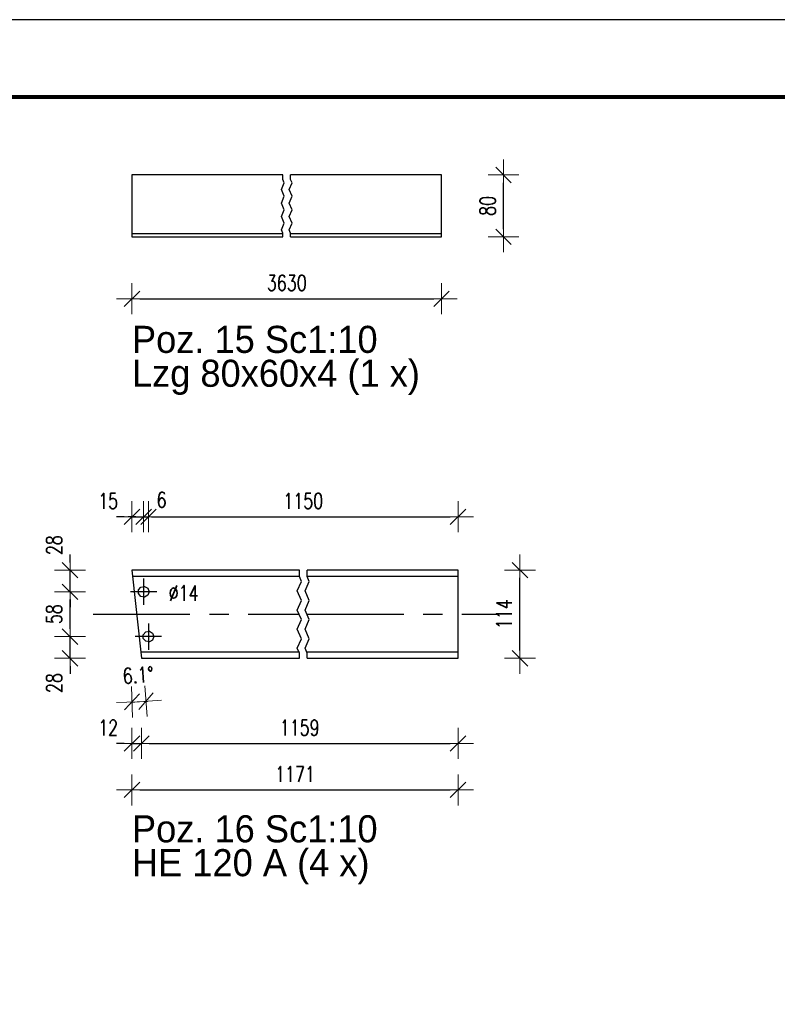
# Model space of a CAD drawing. Header units: millimetres. Extents: x 2297 to 3051, y 15557 to 16018.
# Tile 8 of 20: x 2505 to 2603, y 15862 to 15989. Entities that reach past the tile are written whole.
import ezdxf

# ---------------------------------------------------------------- set-up
doc = ezdxf.new("R2010")
doc.units = ezdxf.units.MM
doc.header["$LTSCALE"] = 10
doc.linetypes.add('MITTE', pattern=[2, 1.25, -0.25, 0.25, -0.25])
doc.layers.get('Defpoints').update_dxf_attribs({"color": 1})
doc.layers.add('_FORMATKA', color=8, linetype='Continuous', plot=False)
for name, color, linetype, lineweight in [('_RAMKA', 7, 'Continuous', 35), ('PS_DIM', 4, 'Continuous', 13), ('PS_SOLID', 7, 'Continuous', 30)]:
    doc.layers.add(name, color=color, linetype=linetype, lineweight=lineweight)
doc.layers.add('PS_MID', color=5, linetype='MITTE')
doc.layers.add('PS_SHAPE', color=3, linetype='Continuous')
doc.styles.add('simplex', font='simplex.shx', dxfattribs={"width": 0.75})
doc.dimstyles.new('1-10_DS1-LS10', dxfattribs={"dimtxt": 2, "dimasz": 1, "dimexe": 2, "dimexo": 5, "dimgap": 1, "dimtad": 1, "dimdec": 0, "dimlfac": 10, "dimtxsty": 'simplex', "dimblk": 'dimznak', "dimcen": 2, "dimse1": 1, "dimse2": 1, "dimclrt": 3, "dimadec": 1, "dimazin": 0, "dimtfac": 1, "dimtdec": 0, "dimtix": 1, "dimtmove": 2, "dimatfit": 3, "dimldrblk": 'dim-grot', "dimfxl": 1, "dimarcsym": 0})

# ---------------------------------------------------------------- blocks, each defined once
blk = doc.blocks.new('dim-grot')
blk.add_hatch(color=256).paths.add_polyline_path([(0, 0), (-2, 0.5), (-2, -0.5)])
blk.add_lwpolyline([(0, 0), (-2, 0.5), (-2, -0.5), (0, 0)])
blk = doc.blocks.new('dimznak')
at = {"color": 0}
for points in [[(0, 2), (0, -2)], [(-2, 0), (2, 0)]]:
    blk.add_lwpolyline(points, dxfattribs=at)
at = {"color": 2}
blk.add_lwpolyline([(1, 1), (-1, -1)], dxfattribs=at)
blk = doc.blocks.new('*D64')
at = {"layer": 'Defpoints', "color": 0, "transparency": 16777216}
for p in [(2519.24, 15918.18), (2520.46, 15906.78), (2520.46, 15895.77)]:
    blk.add_point(p, dxfattribs=at)
at = {"layer": 'PS_DIM', "color": 0, "lineweight": -2, "transparency": 16777216}
for p, q in [((2518.24, 15895.77), (2517.24, 15895.77)), ((2519.24, 15895.77), (2520.46, 15895.77)), ((2521.46, 15895.77), (2522.46, 15895.77))]:
    blk.add_line(p, q, dxfattribs=at)
blk.add_blockref('dimznak', (2519.24, 15895.77), dxfattribs=at)
at = {"layer": 'PS_DIM', "color": 0, "lineweight": -2, "transparency": 16777216, "rotation": 180}
blk.add_blockref('dimznak', (2520.46, 15895.77), dxfattribs=at)
at = {"layer": 'PS_DIM', "color": 3, "transparency": 16777216, "insert": (2516.17, 15897.81), "char_height": 2, "attachment_point": 5, "style": 'simplex'}
blk.add_mtext('12', dxfattribs=at)
blk = doc.blocks.new('*D67')
at = {"layer": 'Defpoints', "color": 0, "transparency": 16777216}
for p in [(2520.75, 15925.07), (2519.24, 15918.18), (2520.75, 15915.38)]:
    blk.add_point(p, dxfattribs=at)
at = {"layer": 'PS_DIM', "color": 0, "lineweight": -2, "transparency": 16777216}
for p, q in [((2518.24, 15925.07), (2517.24, 15925.07)), ((2519.24, 15925.07), (2520.75, 15925.07)), ((2521.75, 15925.07), (2522.75, 15925.07))]:
    blk.add_line(p, q, dxfattribs=at)
blk.add_blockref('dimznak', (2519.24, 15925.07), dxfattribs=at)
at = {"layer": 'PS_DIM', "color": 0, "lineweight": -2, "transparency": 16777216, "rotation": 180}
blk.add_blockref('dimznak', (2520.75, 15925.07), dxfattribs=at)
at = {"layer": 'PS_DIM', "color": 3, "transparency": 16777216, "insert": (2516.17, 15927.11), "char_height": 2, "attachment_point": 5, "style": 'simplex'}
blk.add_mtext('15', dxfattribs=at)
blk = doc.blocks.new('*D68')
at = {"layer": 'Defpoints', "color": 0, "transparency": 16777216}
for p in [(2521.37, 15925.07), (2520.75, 15915.38), (2521.37, 15909.58)]:
    blk.add_point(p, dxfattribs=at)
at = {"layer": 'PS_DIM', "color": 0, "lineweight": -2, "transparency": 16777216}
for p, q in [((2519.75, 15925.07), (2518.75, 15925.07)), ((2520.75, 15925.07), (2521.37, 15925.07)), ((2522.37, 15925.07), (2523.37, 15925.07))]:
    blk.add_line(p, q, dxfattribs=at)
blk.add_blockref('dimznak', (2520.75, 15925.07), dxfattribs=at)
at = {"layer": 'PS_DIM', "color": 0, "lineweight": -2, "transparency": 16777216, "rotation": 180}
blk.add_blockref('dimznak', (2521.37, 15925.07), dxfattribs=at)
at = {"layer": 'PS_DIM', "color": 3, "transparency": 16777216, "insert": (2523.07, 15927.26), "char_height": 2, "attachment_point": 5, "style": 'simplex'}
blk.add_mtext('6', dxfattribs=at)
blk = doc.blocks.new('*D70')
at = {"layer": 'Defpoints', "color": 0, "transparency": 16777216}
for p in [(2511.24, 15909.58), (2521.37, 15909.58), (2520.46, 15906.78)]:
    blk.add_point(p, dxfattribs=at)
at = {"layer": 'PS_DIM', "color": 0, "lineweight": -2, "transparency": 16777216}
for p, q in [((2511.24, 15910.58), (2511.24, 15911.58)), ((2511.24, 15906.78), (2511.24, 15909.58)), ((2511.24, 15905.78), (2511.24, 15904.78))]:
    blk.add_line(p, q, dxfattribs=at)
for p, rotation in [((2511.24, 15909.58), 270), ((2511.24, 15906.78), 90)]:
    blk.add_blockref('dimznak', p, dxfattribs=dict(at, rotation=rotation))
at = {"layer": 'PS_DIM', "color": 3, "transparency": 16777216, "insert": (2509.2, 15903.57), "char_height": 2, "attachment_point": 5, "rotation": 90, "style": 'simplex'}
blk.add_mtext('28', dxfattribs=at)
blk = doc.blocks.new('*D72')
at = {"layer": 'Defpoints', "color": 0, "transparency": 16777216}
for p in [(2511.24, 15918.18), (2519.24, 15918.18), (2520.75, 15915.38)]:
    blk.add_point(p, dxfattribs=at)
at = {"layer": 'PS_DIM', "color": 0, "lineweight": -2, "transparency": 16777216}
for p, q in [((2511.24, 15919.18), (2511.24, 15920.18)), ((2511.24, 15915.38), (2511.24, 15918.18)), ((2511.24, 15914.38), (2511.24, 15913.38))]:
    blk.add_line(p, q, dxfattribs=at)
for p, rotation in [((2511.24, 15918.18), 270), ((2511.24, 15915.38), 90)]:
    blk.add_blockref('dimznak', p, dxfattribs=dict(at, rotation=rotation))
at = {"layer": 'PS_DIM', "color": 3, "transparency": 16777216, "insert": (2509.2, 15921.4), "char_height": 2, "attachment_point": 5, "rotation": 90, "style": 'simplex'}
blk.add_mtext('28', dxfattribs=at)
blk = doc.blocks.new('*X561')
at = {"color": 1}
for p, q in [((2538.56, 15967.35), (2538.92, 15968.22)), ((2538.74, 15968.65), (2538.74, 15969.25)), ((2538.92, 15968.22), (2538.74, 15968.65)), ((2539.56, 15967.35), (2539.92, 15968.22)), ((2539.74, 15968.65), (2539.74, 15969.25)), ((2539.92, 15968.22), (2539.74, 15968.65)), ((2538.92, 15966.49), (2538.56, 15967.35)), ((2539.92, 15966.49), (2539.56, 15967.35)), ((2538.56, 15965.62), (2538.92, 15966.49)), ((2538.92, 15964.75), (2538.56, 15965.62)), ((2539.56, 15965.62), (2539.92, 15966.49)), ((2539.92, 15964.75), (2539.56, 15965.62)), ((2538.56, 15963.89), (2538.92, 15964.75)), ((2539.56, 15963.89), (2539.92, 15964.75)), ((2538.92, 15963.02), (2538.56, 15963.89)), ((2538.56, 15962.15), (2538.92, 15963.02)), ((2539.92, 15963.02), (2539.56, 15963.89)), ((2539.56, 15962.15), (2539.92, 15963.02)), ((2538.74, 15961.72), (2538.56, 15962.15)), ((2538.74, 15961.25), (2538.74, 15961.72)), ((2539.74, 15961.72), (2539.56, 15962.15)), ((2539.74, 15961.25), (2539.74, 15961.72))]:
    blk.add_line(p, q, dxfattribs=at)
at = {"layer": 'PS_SOLID', "color": 7, "linetype": 'Continuous'}
for p, q in [((2538.74, 15969.25), (2519.24, 15969.25)), ((2519.24, 15969.25), (2519.24, 15961.65)), ((2559.24, 15969.25), (2539.74, 15969.25)), ((2559.24, 15961.65), (2559.24, 15969.25)), ((2538.74, 15961.65), (2519.24, 15961.65)), ((2519.24, 15961.65), (2519.24, 15961.25)), ((2519.24, 15961.25), (2538.74, 15961.25)), ((2559.24, 15961.65), (2539.74, 15961.65)), ((2539.74, 15961.25), (2559.24, 15961.25)), ((2559.24, 15961.25), (2559.24, 15961.65))]:
    blk.add_line(p, q, dxfattribs=at)
blk = doc.blocks.new('*X562')
at = {"color": 0}
for s, p in [('Poz. 15 Sc1:10', (2519.24, 15946.25)), ('Lzg 80x60x4 (1 x)', (2519.24, 15941.87))]:
    blk.add_text(s, height=3.5, dxfattribs=at).set_placement(p)
blk = doc.blocks.new('*X563')
at = {"color": 1}
for p, q in [((2540.87, 15917.34), (2540.87, 15918.18)), ((2541.13, 15916.72), (2540.87, 15917.34)), ((2541.87, 15917.34), (2541.87, 15918.18)), ((2542.13, 15916.72), (2541.87, 15917.34)), ((2540.6, 15915.49), (2541.13, 15916.72)), ((2541.6, 15915.49), (2542.13, 15916.72)), ((2541.13, 15914.25), (2540.6, 15915.49)), ((2542.13, 15914.25), (2541.6, 15915.49)), ((2540.6, 15913.01), (2541.13, 15914.25)), ((2541.6, 15913.01), (2542.13, 15914.25)), ((2541.13, 15911.78), (2540.6, 15913.01)), ((2542.13, 15911.78), (2541.6, 15913.01)), ((2540.6, 15910.54), (2541.13, 15911.78)), ((2541.6, 15910.54), (2542.13, 15911.78)), ((2541.13, 15909.31), (2540.6, 15910.54)), ((2542.13, 15909.31), (2541.6, 15910.54)), ((2540.6, 15908.07), (2541.13, 15909.31)), ((2541.6, 15908.07), (2542.13, 15909.31)), ((2540.87, 15907.46), (2540.6, 15908.07)), ((2540.87, 15906.78), (2540.87, 15907.46)), ((2541.87, 15907.46), (2541.6, 15908.07)), ((2541.87, 15906.78), (2541.87, 15907.46))]:
    blk.add_line(p, q, dxfattribs=at)
at = {"layer": 'PS_MID', "color": 5, "linetype": 'MITTE'}
for p, q in [((2520.75, 15917.08), (2520.75, 15913.68)), ((2522.45, 15915.38), (2519.05, 15915.38)), ((2514.24, 15912.48), (2540.87, 15912.48)), ((2541.87, 15912.48), (2566.37, 15912.48)), ((2521.37, 15911.28), (2521.37, 15907.88)), ((2523.07, 15909.58), (2519.67, 15909.58))]:
    blk.add_line(p, q, dxfattribs=at)
at = {"layer": 'PS_SOLID', "color": 7, "linetype": 'Continuous'}
for p, q in [((2540.87, 15918.18), (2519.24, 15918.18)), ((2519.24, 15918.18), (2519.33, 15917.38)), ((2519.33, 15917.38), (2540.87, 15917.38)), ((2519.33, 15917.38), (2520.37, 15907.58)), ((2561.37, 15918.18), (2541.87, 15918.18)), ((2541.87, 15917.38), (2561.37, 15917.38)), ((2561.37, 15917.38), (2561.37, 15918.18)), ((2561.37, 15907.58), (2561.37, 15917.38)), ((2520.09, 15915.62), (2520.4, 15915.99)), ((2520.4, 15915.99), (2520.87, 15916.07)), ((2520.87, 15916.07), (2521.28, 15915.83)), ((2520.09, 15915.15), (2520.09, 15915.62)), ((2520.4, 15914.78), (2520.09, 15915.15)), ((2520.87, 15914.7), (2520.4, 15914.78)), ((2521.28, 15914.94), (2520.87, 15914.7)), ((2521.28, 15915.83), (2521.45, 15915.38)), ((2521.45, 15915.38), (2521.28, 15914.94)), ((2520.71, 15909.82), (2521.02, 15910.19)), ((2520.71, 15909.35), (2520.71, 15909.82)), ((2521.02, 15910.19), (2521.49, 15910.27)), ((2521.49, 15910.27), (2521.9, 15910.03)), ((2521.9, 15910.03), (2522.07, 15909.58)), ((2522.07, 15909.58), (2521.9, 15909.14)), ((2521.02, 15908.98), (2520.71, 15909.35)), ((2521.49, 15908.9), (2521.02, 15908.98)), ((2521.9, 15909.14), (2521.49, 15908.9)), ((2540.87, 15907.58), (2520.37, 15907.58)), ((2520.37, 15907.58), (2520.46, 15906.78)), ((2561.37, 15907.58), (2541.87, 15907.58)), ((2561.37, 15906.78), (2561.37, 15907.58)), ((2520.46, 15906.78), (2540.87, 15906.78)), ((2541.87, 15906.78), (2561.37, 15906.78))]:
    blk.add_line(p, q, dxfattribs=at)
blk = doc.blocks.new('*X564')
at = {"color": 0}
for s, p in [('Poz. 16 Sc1:10', (2519.24, 15882.99)), ('HE 120 A (4 x)', (2519.24, 15878.61))]:
    blk.add_text(s, height=3.5, dxfattribs=at).set_placement(p)

msp = doc.modelspace()

# ---------------------------------------------------------------- linework, layer by layer
at = {"layer": '_FORMATKA', "lineweight": -3}
msp.add_lwpolyline([(2299.35, 15569.32), (3049.35, 15569.32), (3049.35, 15989.32), (2299.35, 15989.32)], close=True, dxfattribs=at)
at = {"layer": '_RAMKA', "lineweight": -3, "const_width": 0.5}
msp.add_lwpolyline([(2329.35, 15579.32), (3039.35, 15579.32), (3039.35, 15979.32), (2329.35, 15979.32)], close=True, dxfattribs=at)

# ---------------------------------------------------------------- block references
for name in ['*X562', '*X564']:
    msp.add_blockref(name, (0, 0))
at = {"layer": 'PS_DIM'}
for p, rotation in [((2519.24, 15901.14), 181.680500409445), ((2521.05, 15901.23), 4.411502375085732)]:
    msp.add_blockref('dimznak', p, dxfattribs=dict(at, rotation=rotation))
at = {"layer": 'PS_SHAPE', "color": 2}
msp.add_blockref('*X561', (0, 0), dxfattribs=at)
at = {"layer": 'PS_SHAPE', "color": 3}
msp.add_blockref('*X563', (0, 0), dxfattribs=at)

# ---------------------------------------------------------------- texts
at = {"layer": 'PS_DIM', "insert": (2523.98, 15914.2), "char_height": 2, "attachment_point": 7, "style": 'simplex'}
msp.add_mtext('\\A1;%%c14', dxfattribs=at)
at = {"layer": 'PS_DIM', "color": 3, "insert": (2520.04, 15904.6), "char_height": 2, "attachment_point": 5, "rotation": 3.3691, "style": 'simplex'}
msp.add_mtext('6.1%%d', dxfattribs=at)

# ---------------------------------------------------------------- dimensions: what is measured, and where the dimension line sits
at = {"layer": 'PS_DIM'}
for base, p1, p2, location, text in [((2567.24, 15969.25), (2559.24, 15961.25), (2559.24, 15969.25), (2565.2, 15965.25), '80'), ((2569.37, 15918.18), (2561.37, 15906.78), (2561.37, 15918.18), (2567.33, 15912.48), '114'), ((2511.24, 15915.38), (2521.37, 15909.58), (2520.75, 15915.38), (2509.2, 15912.48), '58')]:
    msp.add_linear_dim(base=base, p1=p1, p2=p2, angle=90, location=location, text=text, dimstyle='1-10_DS1-LS10', dxfattribs=at).render()
for base, p1, p2, location, text in [((2559.24, 15953.25), (2519.24, 15961.25), (2559.24, 15961.25), (2539.24, 15955.29), '3630'), ((2561.37, 15925.07), (2521.37, 15909.58), (2561.37, 15918.18), (2541.37, 15927.11), '1150'), ((2561.37, 15889.77), (2519.24, 15906.78), (2561.37, 15906.78), (2540.3, 15891.81), '1171'), ((2561.37, 15895.77), (2520.46, 15906.78), (2561.37, 15906.78), (2540.91, 15897.81), '1159')]:
    msp.add_linear_dim(base=base, p1=p1, p2=p2, location=location, text=text, dimstyle='1-10_DS1-LS10', dxfattribs=at).render()
for base, p1, p2, text, picture, middle in [((2520.75, 15925.07), (2519.24, 15918.18), (2520.75, 15915.38), '15', '*D67', (2516.17, 15927.11)), ((2521.37, 15925.07), (2520.75, 15915.38), (2521.37, 15909.58), '6', '*D68', (2523.07, 15927.26)), ((2520.46, 15895.77), (2519.24, 15918.18), (2520.46, 15906.78), '12', '*D64', (2516.17, 15897.81))]:
    dim = msp.add_linear_dim(base=base, p1=p1, p2=p2, text=text, dimstyle='1-10_DS1-LS10', dxfattribs=at)
    dim.commit()
    dim.dimension.update_dxf_attribs({"geometry": picture, "text_midpoint": middle, "dimtype": 128})
for base, p1, p2, picture, middle in [((2511.24, 15918.18), (2520.75, 15915.38), (2519.24, 15918.18), '*D72', (2509.2, 15921.4)), ((2511.24, 15909.58), (2520.46, 15906.78), (2521.37, 15909.58), '*D70', (2509.2, 15903.57))]:
    dim = msp.add_linear_dim(base=base, p1=p1, p2=p2, angle=90, text='28', dimstyle='1-10_DS1-LS10', dxfattribs=at)
    dim.commit()
    dim.dimension.update_dxf_attribs({"geometry": picture, "text_midpoint": middle, "dimtype": 128})

doc.saveas('drawing.dxf')
